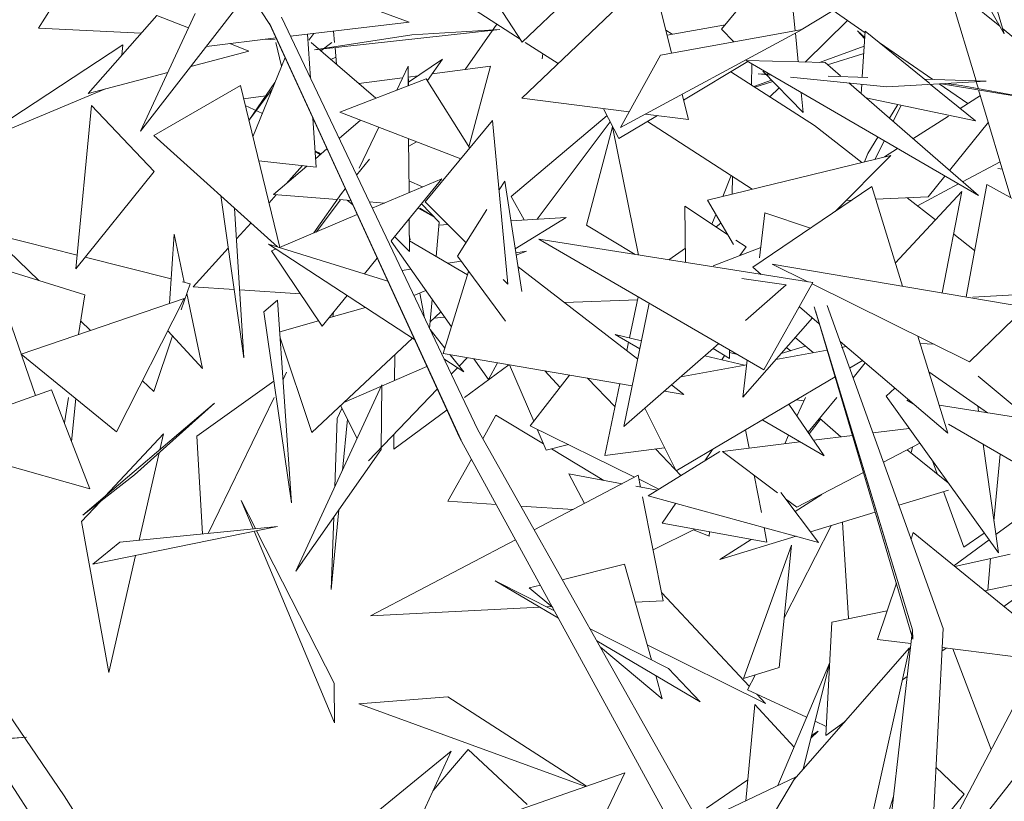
# Model space of a CAD drawing. Header units: metres. Extents: x -14.5 to 13.1, y -18.9 to 3.3.
# Tile 161 of 216: x 11.075 to 11.234, y 2.279 to 2.406. Entities that reach past the tile are written whole.
import ezdxf

# ---------------------------------------------------------------- set-up
doc = ezdxf.new("R2010")
doc.units = ezdxf.units.M
doc.layers.add('G-IMPT', color=7, linetype='Continuous', lineweight=5)
doc.layers.add('L-PLNT', color=7, linetype='Continuous', lineweight=5, true_color=0x005900)

# ---------------------------------------------------------------- blocks, each defined once
blk = doc.blocks.new('ÁRVORES ORNAMENTAIS - Pequeno e Médio Porte - Ipê-roxo-2940656-CORTE_CALÇADA')
at = {"layer": 'G-IMPT', "color": 253, "true_color": 0xaaaaaa}
for p, q in [((7.43459, 2.40473), (7.39407, 2.46647)), ((7.47521, 2.40236), (7.44868, 2.41951)), ((7.47553, 2.40186), (7.46464, 2.41863)), ((7.40513, 2.41696), (7.3971, 2.40416)), ((7.50786, 2.40396), (7.51847, 2.417)), ((7.51977, 2.40372), (7.51847, 2.417)), ((7.43014, 2.41527), (7.45716, 2.40514)), ((7.49668, 2.41223), (7.49975, 2.40009)), ((7.43114, 2.40999), (7.41364, 2.38747)), ((7.47553, 2.40186), (7.4844, 2.41038)), ((7.54471, 2.41031), (7.54911, 2.39559)), ((7.52075, 2.4039), (7.528, 2.40823)), ((7.54772, 2.40876), (7.55296, 2.40445)), ((7.55031, 2.40916), (7.55365, 2.40323)), ((7.55204, 2.40881), (7.55365, 2.40323)), ((7.42247, 2.4065), (7.41364, 2.38747)), ((7.49108, 2.40768), (7.47545, 2.3928)), ((7.53111, 2.40341), (7.52592, 2.40699)), ((7.41624, 2.40621), (7.40513, 2.39354)), ((7.42141, 2.40422), (7.41624, 2.40621)), ((7.46564, 2.33733), (7.43451, 2.40496)), ((7.46534, 2.33781), (7.43451, 2.40496)), ((7.46564, 2.33733), (7.43459, 2.40473)), ((7.46831, 2.33901), (7.43646, 2.40592)), ((7.43793, 2.40283), (7.45716, 2.40514)), ((7.46628, 2.39744), (7.47143, 2.4048)), ((7.49901, 2.403), (7.50847, 2.40471)), ((7.52142, 2.39864), (7.52826, 2.40537)), ((7.3971, 2.40416), (7.41372, 2.40333)), ((7.44117, 2.39602), (7.44072, 2.40317)), ((7.44172, 2.40329), (7.4409, 2.40218)), ((7.4719, 2.40391), (7.44183, 2.40064)), ((7.44494, 2.40368), (7.4451, 2.40183)), ((7.45763, 2.40305), (7.4719, 2.40391)), ((7.5209, 2.40393), (7.49145, 2.38802)), ((7.5209, 2.40393), (7.49794, 2.39976)), ((7.49986, 2.40315), (7.4988, 2.40383)), ((7.50986, 2.40192), (7.50786, 2.40396)), ((7.52027, 2.39867), (7.51981, 2.40334)), ((7.52987, 2.40374), (7.53106, 2.40266)), ((7.52987, 2.40374), (7.53105, 2.40246)), ((7.53066, 2.39626), (7.53113, 2.40364)), ((7.5416, 2.39515), (7.53113, 2.40364)), ((7.5534, 2.40409), (7.5747, 2.38661)), ((7.42431, 2.4012), (7.43562, 2.40256)), ((7.43121, 2.40044), (7.42808, 2.40165)), ((7.43381, 2.40234), (7.43544, 2.40226)), ((7.43649, 2.39796), (7.43554, 2.40183)), ((7.45177, 2.39278), (7.4413, 2.40183)), ((7.45763, 2.40305), (7.44183, 2.40064)), ((7.44286, 2.40048), (7.44467, 2.40183)), ((7.48133, 2.3984), (7.47602, 2.40183)), ((7.54213, 2.39582), (7.5334, 2.40183)), ((7.41073, 2.40146), (7.38576, 2.38503)), ((7.41073, 2.40146), (7.4106, 2.39977)), ((7.43121, 2.40044), (7.42178, 2.39795)), ((7.44517, 2.40101), (7.44541, 2.39828)), ((7.47884, 2.40001), (7.47875, 2.3992)), ((7.53097, 2.40122), (7.52374, 2.39858)), ((7.5309, 2.40005), (7.52505, 2.39823)), ((7.43185, 2.38652), (7.43706, 2.39938)), ((7.4453, 2.39946), (7.44449, 2.39907)), ((7.4571, 2.39541), (7.46257, 2.39914)), ((7.46015, 2.39565), (7.46257, 2.39914)), ((7.49794, 2.39976), (7.49145, 2.38802)), ((7.50167, 2.3925), (7.5121, 2.39873)), ((7.51182, 2.39889), (7.52467, 2.39856)), ((7.51182, 2.39889), (7.54952, 2.377)), ((7.51268, 2.39493), (7.51274, 2.39836)), ((7.52467, 2.39856), (7.52712, 2.39643)), ((7.41804, 2.39696), (7.40513, 2.39354)), ((7.45516, 2.39409), (7.45702, 2.39797)), ((7.45704, 2.39482), (7.45702, 2.39797)), ((7.4609, 2.39673), (7.47037, 2.39798)), ((7.46687, 2.38489), (7.47037, 2.39798)), ((7.52293, 2.38836), (7.50933, 2.39708)), ((7.51588, 2.39654), (7.51378, 2.39675)), ((7.51378, 2.39675), (7.51562, 2.39669)), ((7.52107, 2.3905), (7.51452, 2.39717)), ((7.43542, 2.39533), (7.4312, 2.3892)), ((7.45997, 2.39594), (7.44592, 2.39053)), ((7.44901, 2.39517), (7.45613, 2.3961)), ((7.45703, 2.39622), (7.45859, 2.39643)), ((7.4571, 2.39593), (7.4571, 2.39484)), ((7.45997, 2.39594), (7.467, 2.3847)), ((7.51593, 2.39573), (7.51307, 2.39468)), ((7.51618, 2.39548), (7.51324, 2.39457)), ((7.53465, 2.39464), (7.51904, 2.39622)), ((7.52513, 2.39638), (7.53155, 2.39617)), ((7.52847, 2.39526), (7.54952, 2.377)), ((7.53465, 2.39464), (7.55078, 2.39553)), ((7.54072, 2.39586), (7.55078, 2.39553)), ((7.5478, 2.39192), (7.54316, 2.39511)), ((7.56085, 2.39228), (7.54351, 2.39513)), ((7.54669, 2.39483), (7.54463, 2.39514)), ((7.54915, 2.39544), (7.54949, 2.39433)), ((7.40796, 2.39429), (7.38576, 2.38503)), ((7.41578, 2.38676), (7.42982, 2.39485)), ((7.42982, 2.39485), (7.43622, 2.36861)), ((7.43499, 2.39428), (7.4312, 2.3892)), ((7.51569, 2.393), (7.51717, 2.39447)), ((7.52107, 2.3905), (7.52075, 2.39371)), ((7.53048, 2.39351), (7.53058, 2.39505)), ((7.54904, 2.38912), (7.54175, 2.39503)), ((7.56085, 2.39228), (7.54669, 2.39483)), ((7.54954, 2.39414), (7.55477, 2.37666)), ((7.43034, 2.39271), (7.43394, 2.39318)), ((7.49285, 2.39056), (7.47545, 2.3928)), ((7.50144, 2.39342), (7.50247, 2.38933)), ((7.54904, 2.38912), (7.53122, 2.39288)), ((7.54656, 2.39113), (7.54982, 2.39321)), ((7.40311, 2.36511), (7.40565, 2.39161)), ((7.41586, 2.38091), (7.40565, 2.39161)), ((7.4334, 2.39034), (7.4306, 2.39162)), ((7.46555, 2.38295), (7.44592, 2.39053)), ((7.48871, 2.39109), (7.49119, 2.38624)), ((7.53506, 2.38954), (7.53642, 2.39178)), ((7.53695, 2.39167), (7.53568, 2.38901)), ((7.44208, 2.38164), (7.44158, 2.38957)), ((7.44928, 2.38923), (7.44581, 2.38626)), ((7.45977, 2.37599), (7.47072, 2.38918)), ((7.47321, 2.36263), (7.47072, 2.38918)), ((7.47375, 2.37686), (7.48928, 2.38999)), ((7.47797, 2.37318), (7.48979, 2.38898)), ((7.49119, 2.38624), (7.49744, 2.38997)), ((7.50247, 2.38933), (7.49552, 2.39022)), ((7.51283, 2.37803), (7.49584, 2.38902)), ((7.53889, 2.38622), (7.54463, 2.38989)), ((7.54481, 2.38109), (7.55111, 2.38891)), ((7.44909, 2.38144), (7.45228, 2.38808)), ((7.49016, 2.38816), (7.48596, 2.37222)), ((7.49016, 2.38816), (7.49438, 2.36737)), ((7.53059, 2.38237), (7.52293, 2.38836)), ((7.41578, 2.38676), (7.43586, 2.36869)), ((7.45716, 2.37748), (7.4571, 2.38622)), ((7.45839, 2.38572), (7.45711, 2.38501)), ((7.53159, 2.38384), (7.5332, 2.38648)), ((7.53419, 2.3859), (7.53276, 2.3829)), ((7.4429, 2.38377), (7.44191, 2.38428)), ((7.44278, 2.38367), (7.44192, 2.38414)), ((7.44386, 2.38459), (7.44199, 2.38299)), ((7.53428, 2.38328), (7.53639, 2.38462)), ((7.44208, 2.38164), (7.4328, 2.38262)), ((7.45075, 2.38292), (7.44864, 2.38034)), ((7.50556, 2.37625), (7.53528, 2.38352)), ((7.52626, 2.37443), (7.53528, 2.38352)), ((7.53159, 2.38384), (7.53103, 2.38248)), ((7.54693, 2.37924), (7.55302, 2.3825)), ((7.41586, 2.38091), (7.40311, 2.36511)), ((7.44059, 2.38179), (7.43519, 2.37716)), ((7.43725, 2.37893), (7.43989, 2.38187)), ((7.55339, 2.38127), (7.55266, 2.38139)), ((7.4512, 2.37495), (7.4625, 2.37973)), ((7.45429, 2.36965), (7.4625, 2.37973)), ((7.45934, 2.3784), (7.45715, 2.37941)), ((7.47177, 2.37792), (7.47268, 2.37935)), ((7.47268, 2.37935), (7.47547, 2.36147)), ((7.50941, 2.38024), (7.50807, 2.37687)), ((7.50957, 2.37723), (7.50962, 2.38011)), ((7.54134, 2.37678), (7.54406, 2.38017)), ((7.44683, 2.37812), (7.44621, 2.37736)), ((7.5322, 2.37846), (7.51291, 2.3654)), ((7.5322, 2.37846), (7.53718, 2.36232)), ((7.54683, 2.37765), (7.53602, 2.36607)), ((7.53962, 2.37533), (7.54627, 2.37889)), ((7.54363, 2.36123), (7.54683, 2.37765)), ((7.54749, 2.36058), (7.55087, 2.37881)), ((7.55087, 2.37881), (7.5773, 2.36426)), ((7.42662, 2.377), (7.4304, 2.35072)), ((7.43446, 2.37583), (7.43563, 2.37713)), ((7.44553, 2.37638), (7.43519, 2.37716)), ((7.44621, 2.37736), (7.44175, 2.37095)), ((7.44604, 2.37634), (7.44211, 2.3711)), ((7.44771, 2.37621), (7.44583, 2.37636)), ((7.44804, 2.37549), (7.44712, 2.37626)), ((7.4532, 2.3758), (7.45071, 2.37599)), ((7.4664, 2.3694), (7.45977, 2.37599)), ((7.47582, 2.37305), (7.47375, 2.37686)), ((7.50556, 2.37625), (7.50976, 2.36907)), ((7.52896, 2.37626), (7.52803, 2.37622)), ((7.54134, 2.37678), (7.53282, 2.37643)), ((7.54253, 2.37306), (7.53794, 2.37664)), ((7.42888, 2.37498), (7.4304, 2.35072)), ((7.4613, 2.37352), (7.45863, 2.37498)), ((7.4613, 2.37352), (7.45891, 2.37499)), ((7.46207, 2.37268), (7.45919, 2.37567)), ((7.465, 2.36717), (7.46978, 2.37477)), ((7.50201, 2.36617), (7.50188, 2.37531)), ((7.50881, 2.3707), (7.50188, 2.37531)), ((7.43618, 2.36859), (7.44876, 2.37392)), ((7.45723, 2.36793), (7.45719, 2.37322)), ((7.47368, 2.37292), (7.48266, 2.37347)), ((7.48266, 2.37347), (7.47439, 2.36838)), ((7.50691, 2.37395), (7.50628, 2.37239)), ((7.51486, 2.3742), (7.51399, 2.36692)), ((7.51486, 2.3742), (7.52229, 2.37175)), ((7.42919, 2.36998), (7.43154, 2.37259)), ((7.46207, 2.37268), (7.46157, 2.36715)), ((7.46203, 2.37221), (7.46348, 2.3723)), ((7.49385, 2.36746), (7.48596, 2.37222)), ((7.50775, 2.37251), (7.50695, 2.37194)), ((7.39713, 2.36322), (7.38917, 2.3709)), ((7.40332, 2.36734), (7.38917, 2.3709)), ((7.41905, 2.37075), (7.41833, 2.35951)), ((7.41905, 2.37075), (7.42072, 2.36295)), ((7.46405, 2.35572), (7.45429, 2.36959)), ((7.45486, 2.37034), (7.45723, 2.36793)), ((7.45721, 2.37055), (7.45735, 2.36981)), ((7.46666, 2.36418), (7.45722, 2.36968)), ((7.5147, 2.34876), (7.4782, 2.36993)), ((7.52267, 2.3629), (7.4782, 2.36993)), ((7.51185, 2.36868), (7.51018, 2.36979)), ((7.54889, 2.3681), (7.54549, 2.37075)), ((7.42217, 2.36219), (7.42785, 2.36849)), ((7.45807, 2.35365), (7.43438, 2.36915)), ((7.4537, 2.36315), (7.43438, 2.36915)), ((7.43484, 2.36803), (7.4356, 2.36835)), ((7.43484, 2.36803), (7.44307, 2.35586)), ((7.47621, 2.36801), (7.47449, 2.36774)), ((7.47621, 2.36801), (7.47455, 2.36736)), ((7.50198, 2.36847), (7.4993, 2.36659)), ((7.51419, 2.36857), (7.5065, 2.36561)), ((7.51083, 2.36727), (7.51185, 2.36868)), ((7.41858, 2.36349), (7.40464, 2.367)), ((7.44995, 2.36432), (7.45201, 2.36684)), ((7.4656, 2.36636), (7.46348, 2.36603)), ((7.465, 2.36717), (7.47283, 2.35664)), ((7.38929, 2.36565), (7.40458, 2.36091)), ((7.38929, 2.36565), (7.3966, 2.34459)), ((7.45745, 2.36509), (7.456, 2.36487)), ((7.47485, 2.36547), (7.49425, 2.35051)), ((7.51291, 2.3654), (7.51428, 2.36423)), ((7.5572, 2.35893), (7.51604, 2.3659)), ((7.52184, 2.36303), (7.51604, 2.3659)), ((7.46271, 2.35138), (7.46683, 2.36472)), ((7.47321, 2.36263), (7.47242, 2.36341)), ((7.51833, 2.36254), (7.51115, 2.36358)), ((7.42023, 2.35851), (7.42165, 2.36272)), ((7.42165, 2.36272), (7.42043, 2.36303)), ((7.42217, 2.36219), (7.42881, 2.36177)), ((7.42971, 2.36172), (7.43952, 2.3611)), ((7.45991, 2.3616), (7.45793, 2.36082)), ((7.51833, 2.36254), (7.51172, 2.35677)), ((7.5147, 2.34876), (7.52267, 2.3629)), ((7.54807, 2.35007), (7.52255, 2.36268)), ((7.54857, 2.36055), (7.57474, 2.36202)), ((7.39428, 2.3513), (7.42072, 2.36033)), ((7.40458, 2.36091), (7.40355, 2.35447)), ((7.40973, 2.33872), (7.42072, 2.36033)), ((7.42111, 2.36111), (7.42369, 2.349)), ((7.43586, 2.36006), (7.43361, 2.35814)), ((7.43586, 2.36006), (7.43809, 2.3272)), ((7.44307, 2.35586), (7.44711, 2.36082)), ((7.45893, 2.36121), (7.45967, 2.35717)), ((7.46092, 2.36016), (7.46049, 2.35545)), ((7.4942, 2.36013), (7.48238, 2.35966)), ((7.49291, 2.35394), (7.4943, 2.36059)), ((7.44414, 2.35718), (7.45009, 2.35887)), ((7.49611, 2.35954), (7.49198, 2.33955)), ((7.52046, 2.35897), (7.5237, 2.35621)), ((7.5388, 2.30662), (7.52286, 2.35899)), ((7.54376, 2.30684), (7.52496, 2.35921)), ((7.5572, 2.35893), (7.54807, 2.35007)), ((7.43361, 2.35814), (7.43809, 2.3272)), ((7.44489, 2.3581), (7.44482, 2.35737)), ((7.46059, 2.35656), (7.46232, 2.35817)), ((7.46294, 2.3573), (7.46119, 2.35712)), ((7.52257, 2.35717), (7.51129, 2.34435)), ((7.5388, 2.30662), (7.52308, 2.35831)), ((7.53888, 2.30509), (7.52308, 2.35831)), ((7.4055, 2.35513), (7.4039, 2.35668)), ((7.43621, 2.35493), (7.4425, 2.35671)), ((7.46298, 2.35226), (7.46057, 2.35527)), ((7.41577, 2.34522), (7.41881, 2.35426)), ((7.41805, 2.35508), (7.42369, 2.349)), ((7.43628, 2.35393), (7.44138, 2.3386)), ((7.44138, 2.3386), (7.45772, 2.35387)), ((7.49459, 2.35217), (7.4906, 2.35449)), ((7.49486, 2.35348), (7.4906, 2.35449)), ((7.5227, 2.35155), (7.51977, 2.35399)), ((7.53968, 2.35421), (7.54454, 2.33848)), ((7.5074, 2.353), (7.49198, 2.33955)), ((7.49248, 2.35188), (7.49276, 2.35323)), ((7.50912, 2.3506), (7.50649, 2.3522)), ((7.50912, 2.3506), (7.50914, 2.35198)), ((7.51749, 2.35139), (7.52148, 2.35257)), ((7.51835, 2.35238), (7.51907, 2.35186)), ((7.52707, 2.35335), (7.54454, 2.33848)), ((7.52729, 2.35239), (7.52803, 2.35253)), ((7.54231, 2.35291), (7.54005, 2.35302)), ((7.40973, 2.33872), (7.39428, 2.3513)), ((7.45481, 2.34702), (7.45485, 2.3512)), ((7.46271, 2.35138), (7.49335, 2.34618)), ((7.46604, 2.34843), (7.46283, 2.35053)), ((7.46604, 2.34843), (7.46384, 2.35118)), ((7.46659, 2.35072), (7.46529, 2.34936)), ((7.47006, 2.34718), (7.4677, 2.35053)), ((7.51157, 2.34952), (7.50515, 2.35104)), ((7.50831, 2.35109), (7.5079, 2.35039)), ((7.50913, 2.35156), (7.51042, 2.35125)), ((7.51665, 2.35045), (7.52496, 2.35197)), ((7.46007, 2.34929), (7.44658, 2.34346)), ((7.46503, 2.34909), (7.46402, 2.34803)), ((7.46616, 2.34429), (7.47336, 2.34957)), ((7.47006, 2.34718), (7.4715, 2.34988)), ((7.47348, 2.34955), (7.47739, 2.34043)), ((7.50125, 2.34763), (7.51192, 2.34958)), ((7.512, 2.35032), (7.51129, 2.34435)), ((7.52862, 2.34902), (7.5307, 2.35026)), ((7.53116, 2.34987), (7.52918, 2.34747)), ((7.43673, 2.34719), (7.4373, 2.34836)), ((7.48321, 2.3479), (7.47682, 2.3397)), ((7.48167, 2.34592), (7.47919, 2.34858)), ((7.48611, 2.34741), (7.49058, 2.34274)), ((7.50051, 2.33237), (7.52625, 2.34762)), ((7.55098, 2.34181), (7.54146, 2.34846)), ((7.55786, 2.34073), (7.54947, 2.34771)), ((7.41577, 2.34522), (7.41393, 2.34699)), ((7.42274, 2.33799), (7.43524, 2.3469)), ((7.45278, 2.34633), (7.43883, 2.31611)), ((7.46174, 2.34565), (7.4506, 2.33401)), ((7.45278, 2.34633), (7.45265, 2.33585)), ((7.48893, 2.33485), (7.49136, 2.34652)), ((7.49972, 2.3463), (7.50171, 2.34476)), ((7.53594, 2.3458), (7.53456, 2.34447)), ((7.39921, 2.34551), (7.3767, 2.3376)), ((7.39921, 2.34551), (7.40541, 2.32946)), ((7.40193, 2.34429), (7.40128, 2.34017)), ((7.40311, 2.34411), (7.40244, 2.33716)), ((7.4246, 2.32225), (7.43532, 2.34429)), ((7.49857, 2.34529), (7.50171, 2.34476)), ((7.52144, 2.34429), (7.52008, 2.34125)), ((7.52655, 2.34429), (7.52187, 2.33863)), ((7.53456, 2.34447), (7.55275, 2.31908)), ((7.42563, 2.34335), (7.40427, 2.32518)), ((7.41267, 2.33176), (7.42563, 2.34335)), ((7.44551, 2.34087), (7.44627, 2.3425)), ((7.44876, 2.33762), (7.44604, 2.34296)), ((7.49541, 2.34253), (7.50051, 2.33237)), ((7.52448, 2.33479), (7.51877, 2.34319)), ((7.5212, 2.34375), (7.52, 2.34392)), ((7.53892, 2.34327), (7.53789, 2.34386)), ((7.58234, 2.33688), (7.54313, 2.34304)), ((7.5494, 2.34292), (7.54952, 2.34204)), ((7.44551, 2.34087), (7.44513, 2.32977)), ((7.4547, 2.3359), (7.46337, 2.34225)), ((7.46912, 2.33759), (7.47125, 2.3414)), ((7.47896, 2.33675), (7.47125, 2.3414)), ((7.52375, 2.3409), (7.52721, 2.3379)), ((7.44638, 2.33246), (7.44716, 2.34077)), ((7.49375, 2.33136), (7.47682, 2.3397)), ((7.52448, 2.33479), (7.51452, 2.34058)), ((7.52391, 2.34076), (7.52205, 2.33836)), ((7.53238, 2.33854), (7.53829, 2.33927)), ((7.57439, 2.32268), (7.54463, 2.33995)), ((7.40791, 2.32827), (7.41735, 2.33839)), ((7.41676, 2.3358), (7.41735, 2.33839)), ((7.42366, 2.32216), (7.42274, 2.33799)), ((7.4547, 2.3359), (7.45472, 2.33832)), ((7.50095, 2.27278), (7.46534, 2.33781)), ((7.50446, 2.27497), (7.46831, 2.33901)), ((7.47793, 2.33915), (7.4794, 2.33571)), ((7.51175, 2.33903), (7.51231, 2.33606)), ((7.5187, 2.33815), (7.51809, 2.33678)), ((7.52274, 2.33735), (7.52907, 2.33813)), ((7.40126, 2.27968), (7.36197, 2.33724)), ((7.40541, 2.32946), (7.3767, 2.3376)), ((7.48301, 2.33665), (7.4794, 2.33571)), ((7.49862, 2.33613), (7.48893, 2.33485)), ((7.50799, 2.33553), (7.52054, 2.33708)), ((7.53409, 2.33377), (7.54001, 2.33686)), ((7.5388, 2.33622), (7.53861, 2.33528)), ((7.55027, 2.33668), (7.55275, 2.31908)), ((7.41339, 2.32114), (7.41665, 2.33531)), ((7.43883, 2.31611), (7.45265, 2.33585)), ((7.48876, 2.33083), (7.48029, 2.33595)), ((7.49596, 2.32835), (7.50757, 2.3355)), ((7.49711, 2.33593), (7.50125, 2.33161)), ((7.50639, 2.33585), (7.50512, 2.33399)), ((7.51692, 2.32883), (7.50799, 2.33553)), ((7.54459, 2.33046), (7.53797, 2.33579)), ((7.55301, 2.33509), (7.55202, 2.32423)), ((7.39585, 2.27662), (7.35831, 2.33438)), ((7.46344, 2.32746), (7.46727, 2.33429)), ((7.54282, 2.33189), (7.54206, 2.334)), ((7.41267, 2.33176), (7.40427, 2.32518)), ((7.47746, 2.32281), (7.49434, 2.33167)), ((7.48307, 2.33188), (7.49171, 2.33029)), ((7.48307, 2.33188), (7.48562, 2.32709)), ((7.49472, 2.32973), (7.49434, 2.33167)), ((7.51315, 2.33166), (7.5143, 2.32561)), ((7.52007, 2.32647), (7.53086, 2.33209)), ((7.49393, 2.32988), (7.4974, 2.32924)), ((7.4977, 2.32942), (7.49447, 2.33101)), ((7.4984, 2.31131), (7.49503, 2.32819)), ((7.49596, 2.32835), (7.52356, 2.32077)), ((7.51746, 2.32885), (7.52356, 2.32077)), ((7.5241, 2.32857), (7.51976, 2.3258)), ((7.54463, 2.32927), (7.53658, 2.32682)), ((7.54713, 2.31999), (7.54386, 2.32903)), ((7.40407, 2.32416), (7.40706, 2.32736)), ((7.43226, 2.32301), (7.42994, 2.32758)), ((7.42994, 2.32758), (7.43187, 2.32297)), ((7.46344, 2.32746), (7.4713, 2.32694)), ((7.47527, 2.32668), (7.48378, 2.32613)), ((7.50044, 2.32712), (7.49823, 2.32388)), ((7.52007, 2.32647), (7.51821, 2.32786)), ((7.44456, 2.31313), (7.44577, 2.32604)), ((7.44497, 2.32488), (7.44456, 2.31313)), ((7.53277, 2.32567), (7.52227, 2.32248)), ((7.5563, 2.32499), (7.55233, 2.32204)), ((7.40407, 2.32416), (7.40846, 2.29969)), ((7.40588, 2.31727), (7.43586, 2.32337)), ((7.41027, 2.32083), (7.43586, 2.32337)), ((7.51521, 2.32081), (7.49823, 2.32388)), ((7.52561, 2.32349), (7.51801, 2.30857)), ((7.52842, 2.30842), (7.52746, 2.32405)), ((7.43203, 2.32259), (7.44506, 2.29154)), ((7.445, 2.29797), (7.43244, 2.32267)), ((7.50351, 2.32293), (7.49675, 2.31957)), ((7.50331, 2.32283), (7.50583, 2.32177)), ((7.50588, 2.3225), (7.50583, 2.32177)), ((7.51992, 2.32177), (7.50757, 2.31801)), ((7.51476, 2.32318), (7.51521, 2.32081)), ((7.53857, 2.3213), (7.53892, 2.32236)), ((7.53892, 2.32236), (7.56522, 2.30098)), ((7.54713, 2.31999), (7.55044, 2.3223)), ((7.41027, 2.32083), (7.40588, 2.31727)), ((7.45093, 2.30888), (7.47444, 2.32122)), ((7.51267, 2.32127), (7.50757, 2.31801)), ((7.51142, 2.2987), (7.51918, 2.32033)), ((7.5172, 2.30051), (7.51918, 2.32033)), ((7.55122, 2.32121), (7.54554, 2.31698)), ((7.40846, 2.29969), (7.41282, 2.31868)), ((7.55464, 2.31888), (7.54567, 2.31687)), ((7.4921, 2.31725), (7.48202, 2.31473)), ((7.4921, 2.31725), (7.49646, 2.30173)), ((7.55147, 2.31817), (7.55101, 2.31306)), ((7.48142, 2.30848), (7.47111, 2.31456)), ((7.48077, 2.30967), (7.47111, 2.31456)), ((7.47848, 2.31385), (7.47665, 2.31339)), ((7.53316, 2.30506), (7.53619, 2.31416)), ((7.5505, 2.31295), (7.55975, 2.31485)), ((7.55362, 2.31041), (7.55975, 2.31485)), ((7.48047, 2.31021), (7.47665, 2.31339)), ((7.49814, 2.31259), (7.51235, 2.29746)), ((7.4984, 2.31131), (7.49383, 2.31107)), ((7.47837, 2.31028), (7.45093, 2.30888)), ((7.48027, 2.31038), (7.47945, 2.31034)), ((7.52573, 2.30787), (7.53471, 2.30971)), ((7.52573, 2.30787), (7.52476, 2.2895)), ((7.49922, 2.30033), (7.48652, 2.30676)), ((7.53151, 2.2423), (7.5388, 2.30662)), ((7.5388, 2.30662), (7.53888, 2.30509)), ((7.54055, 2.24316), (7.54376, 2.30684)), ((7.50436, 2.29495), (7.48761, 2.30483)), ((7.51498, 2.29466), (7.49577, 2.30418)), ((7.53316, 2.30506), (7.53855, 2.30437)), ((7.49823, 2.29543), (7.4882, 2.30378)), ((7.51956, 2.28228), (7.53834, 2.30369)), ((7.52919, 2.26263), (7.53834, 2.30369)), ((7.54357, 2.30313), (7.54428, 2.30364)), ((7.5436, 2.30373), (7.56522, 2.30098)), ((7.54534, 2.30351), (7.55157, 2.28721)), ((7.52538, 2.30131), (7.51698, 2.28138)), ((7.52537, 2.30114), (7.52109, 2.28402)), ((7.57, 2.30135), (7.54182, 2.2654)), ((7.50436, 2.29495), (7.49922, 2.30033)), ((7.51142, 2.2987), (7.5172, 2.30051)), ((7.445, 2.29797), (7.44506, 2.29154)), ((7.49717, 2.29918), (7.49823, 2.29543)), ((7.51327, 2.29928), (7.51205, 2.29688)), ((7.53718, 2.2985), (7.53795, 2.29906)), ((7.52164, 2.29244), (7.51205, 2.29688)), ((7.51354, 2.29619), (7.51498, 2.29466)), ((7.44904, 2.29461), (7.46345, 2.29574)), ((7.44904, 2.29461), (7.48576, 2.28119)), ((7.48592, 2.28125), (7.46345, 2.29574)), ((7.51324, 2.29452), (7.5118, 2.27891)), ((7.51324, 2.29452), (7.51961, 2.28761)), ((7.54184, 2.26875), (7.55612, 2.29581)), ((7.52483, 2.29096), (7.52303, 2.29179)), ((7.52476, 2.2895), (7.52789, 2.29177)), ((7.5235, 2.29019), (7.52235, 2.28907)), ((7.52245, 2.28946), (7.5235, 2.29019)), ((7.35156, 2.28546), (7.39512, 2.28923)), ((7.39512, 2.28923), (7.36804, 2.28716)), ((7.42901, 2.25835), (7.46399, 2.28693)), ((7.46399, 2.28693), (7.4506, 2.25771)), ((7.46676, 2.28721), (7.46107, 2.28057)), ((7.47631, 2.27827), (7.46676, 2.28721)), ((7.46873, 2.27524), (7.49214, 2.28342)), ((7.48683, 2.27223), (7.49214, 2.28342)), ((7.54262, 2.28432), (7.5472, 2.27998)), ((7.50426, 2.27533), (7.51984, 2.28274)), ((7.50543, 2.27769), (7.51211, 2.28231)), ((7.51041, 2.26687), (7.51984, 2.28274)), ((7.4142, 2.25937), (7.40126, 2.27968)), ((7.53574, 2.27961), (7.52902, 2.25791)), ((7.5472, 2.27998), (7.54209, 2.27378))]:
    blk.add_line(p, q, dxfattribs=at)

msp = doc.modelspace()

# ---------------------------------------------------------------- block references
at = {"layer": 'L-PLNT', "color": 253, "true_color": 0xaaaaaa}
msp.add_blockref('ÁRVORES ORNAMENTAIS - Pequeno e Médio Porte - Ipê-roxo-2940656-CORTE_CALÇADA', (3.68079, 0), dxfattribs=at)

doc.saveas('drawing.dxf')
